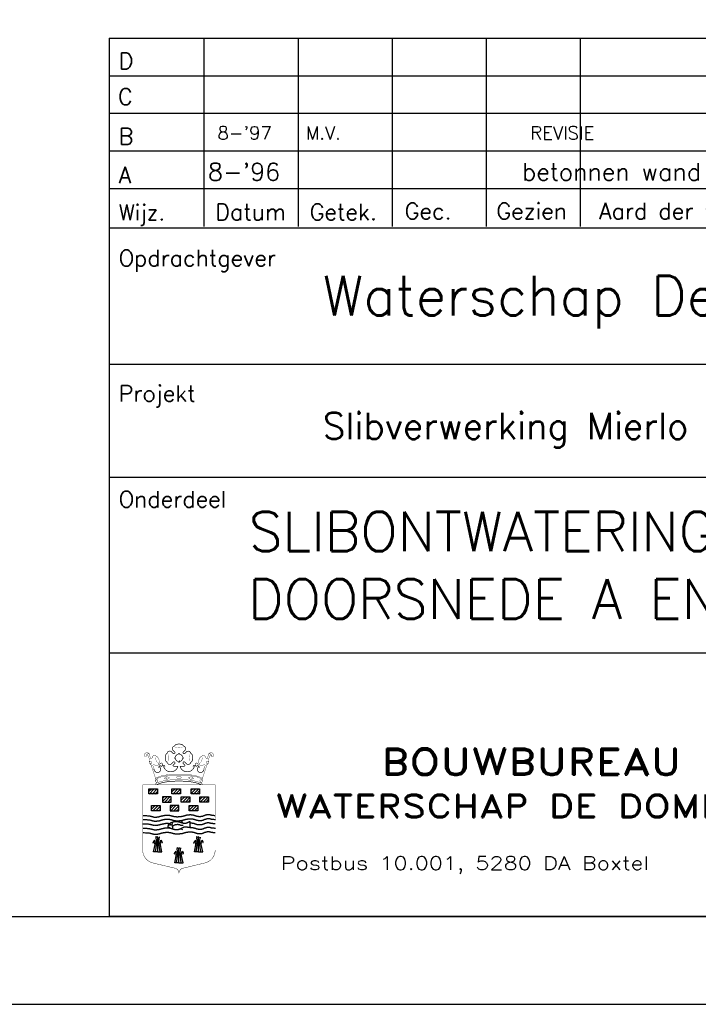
# Model space of a CAD drawing. Extents: x 0 to 118900, y 0 to 84100.
# Tile 15 of 20: x 98848 to 106579, y 0 to 11213. Entities that reach past the tile are written whole.
import ezdxf

# ---------------------------------------------------------------- set-up
doc = ezdxf.new("R2010")
doc.units = 0
doc.header["$LTSCALE"] = 60
doc.header["$MEASUREMENT"] = 0
doc.layers.get('0').update_dxf_attribs({"linetype": 'CONTINUOUS'})
for name, color, linetype in [('BETON', 8, 'CONTINUOUS'), ('KADER', 2, 'CONTINUOUS'), ('STEMPEL', 4, 'CONTINUOUS'), ('WEGEN-TEGELPADEN', 130, 'CONTINUOUS')]:
    doc.layers.add(name, color=color, linetype=linetype)
doc.styles.add('ROMAND', font='romand', dxfattribs={"width": 1.25})
doc.styles.add('ROMANS', font='romans')
doc.styles.get("Standard").update_dxf_attribs({"font": 'simplex'})

# ---------------------------------------------------------------- blocks, each defined once
blk = doc.blocks.new('*X33')
at = {"color": 0}
for p, q in [((172.22, 62.22), (174.52, 64.51)), ((172.22, 64.46), (172.28, 64.51)), ((172.77, 60.51), (176.77, 64.51)), ((175.01, 60.51), (178.72, 64.23)), ((177.26, 60.51), (178.72, 61.98)), ((186.72, 63.24), (187.99, 64.51)), ((186.72, 61), (190.24, 64.51)), ((188.48, 60.51), (192.48, 64.51)), ((190.73, 60.51), (193.22, 63.01)), ((192.97, 60.51), (193.22, 60.76)), ((164.95, 54.94), (168.45, 58.44)), ((164.95, 57.18), (166.2, 58.44)), ((166.69, 54.44), (170.69, 58.44)), ((168.94, 54.44), (171.45, 56.95)), ((171.18, 54.44), (171.45, 54.7)), ((179.27, 58.04), (179.67, 58.44)), ((179.27, 55.8), (181.92, 58.44)), ((180.16, 54.44), (184.16, 58.44)), ((182.41, 54.44), (185.77, 57.81)), ((184.65, 54.44), (185.77, 55.56)), ((193.51, 56.56), (195.39, 58.44)), ((193.63, 54.44), (197.63, 58.44)), ((195.88, 54.44), (199.88, 58.44)), ((198.12, 54.44), (200.01, 56.33)), ((156.69, 48.93), (159.54, 51.78)), ((156.69, 51.17), (157.3, 51.78)), ((157.79, 47.78), (161.79, 51.78)), ((160.03, 47.78), (163.19, 50.94)), ((162.28, 47.78), (163.19, 48.69)), ((170.83, 49.59), (173.01, 51.78)), ((171.26, 47.78), (175.26, 51.78)), ((173.5, 47.78), (177.33, 51.6)), ((175.75, 47.78), (177.33, 49.36)), ((185.31, 50.61), (186.48, 51.78)), ((185.31, 48.36), (188.73, 51.78)), ((186.97, 47.78), (190.97, 51.78)), ((189.22, 47.78), (191.81, 50.37)), ((191.46, 47.78), (191.81, 48.13))]:
    blk.add_line(p, q, dxfattribs=at)
blk = doc.blocks.new('*X34')
at = {"color": 0}
for p, q in [((154.66, 62.62), (156.56, 64.51)), ((154.8, 60.51), (158.8, 64.51)), ((157.05, 60.51), (161.05, 64.51)), ((159.29, 60.51), (161.16, 62.38))]:
    blk.add_line(p, q, dxfattribs=at)
blk = doc.blocks.new('STEMPEL')
at = {"layer": 'WEGEN-TEGELPADEN'}
for p, q in [((59260, 46487), (59266, 46489)), ((59911, 46487), (59906, 46489)), ((59327, 46281), (59327, 46281)), ((59605, 45824), (59629, 45833)), ((59607, 45750), (59627, 45742)), ((59332, 45585), (59326, 45652)), ((59332, 45585), (59326, 45652)), ((59344, 45487), (59344, 45651)), ((59344, 45487), (59344, 45651)), ((59344, 45487), (59344, 45651)), ((59344, 45487), (59344, 45651)), ((59356, 45585), (59362, 45647)), ((59356, 45585), (59362, 45647)), ((59797, 45585), (59791, 45652)), ((59797, 45585), (59791, 45652)), ((59809, 45487), (59809, 45651)), ((59809, 45487), (59809, 45651)), ((59809, 45487), (59809, 45651)), ((59809, 45487), (59809, 45651)), ((59821, 45585), (59827, 45647)), ((59821, 45585), (59827, 45647)), ((59308, 45619), (59293, 45596)), ((59308, 45619), (59293, 45596)), ((59297, 45487), (59318, 45585)), ((59297, 45487), (59318, 45585)), ((59305, 45585), (59344, 45585)), ((59305, 45585), (59344, 45585)), ((59318, 45585), (59308, 45619)), ((59318, 45585), (59308, 45619)), ((59318, 45487), (59332, 45585)), ((59318, 45487), (59332, 45585)), ((59383, 45585), (59344, 45585)), ((59383, 45585), (59344, 45585)), ((59370, 45487), (59356, 45585)), ((59370, 45487), (59356, 45585)), ((59370, 45585), (59380, 45619)), ((59370, 45585), (59380, 45619)), ((59391, 45487), (59370, 45585)), ((59391, 45487), (59370, 45585)), ((59380, 45619), (59392, 45600)), ((59380, 45619), (59392, 45600)), ((59573, 45461), (59567, 45527)), ((59573, 45461), (59567, 45527)), ((59585, 45362), (59585, 45527)), ((59585, 45362), (59585, 45527)), ((59585, 45362), (59585, 45527)), ((59585, 45362), (59585, 45527)), ((59773, 45619), (59758, 45596)), ((59773, 45619), (59758, 45596)), ((59762, 45487), (59783, 45585)), ((59762, 45487), (59783, 45585)), ((59769, 45585), (59809, 45585)), ((59769, 45585), (59809, 45585)), ((59783, 45585), (59773, 45619)), ((59783, 45585), (59773, 45619)), ((59783, 45487), (59797, 45585)), ((59783, 45487), (59797, 45585)), ((59848, 45585), (59809, 45585)), ((59848, 45585), (59809, 45585)), ((59835, 45487), (59821, 45585)), ((59835, 45487), (59821, 45585)), ((59835, 45585), (59845, 45619)), ((59835, 45585), (59845, 45619)), ((59856, 45487), (59835, 45585)), ((59856, 45487), (59835, 45585)), ((59845, 45619), (59857, 45600)), ((59845, 45619), (59857, 45600)), ((59344, 45487), (59297, 45487)), ((59344, 45487), (59297, 45487)), ((59344, 45487), (59391, 45487)), ((59344, 45487), (59391, 45487)), ((59549, 45494), (59535, 45471)), ((59549, 45494), (59535, 45471)), ((59539, 45362), (59559, 45461)), ((59539, 45362), (59559, 45461)), ((59546, 45461), (59585, 45461)), ((59546, 45461), (59585, 45461)), ((59559, 45461), (59549, 45494)), ((59559, 45461), (59549, 45494)), ((59559, 45362), (59573, 45461)), ((59559, 45362), (59573, 45461)), ((59625, 45461), (59585, 45461)), ((59625, 45461), (59585, 45461)), ((59598, 45461), (59603, 45523)), ((59598, 45461), (59603, 45523)), ((59611, 45362), (59598, 45461)), ((59611, 45362), (59598, 45461)), ((59611, 45461), (59621, 45494)), ((59611, 45461), (59621, 45494)), ((59632, 45362), (59611, 45461)), ((59632, 45362), (59611, 45461)), ((59621, 45494), (59633, 45475)), ((59621, 45494), (59633, 45475)), ((59809, 45487), (59762, 45487)), ((59809, 45487), (59762, 45487)), ((59809, 45487), (59856, 45487)), ((59809, 45487), (59856, 45487)), ((59585, 45362), (59539, 45362)), ((59585, 45362), (59539, 45362)), ((59585, 45362), (59632, 45362)), ((59585, 45362), (59632, 45362)), ((59585, 45243), (59585, 45243)), ((59585, 45243), (59585, 45243))]:
    blk.add_line(p, q, dxfattribs=at)
at = {"layer": 'WEGEN-TEGELPADEN', "color": 5}
blk.add_line((59334, 46272), (59334, 46272), dxfattribs=at)
at = {"layer": 'WEGEN-TEGELPADEN'}
for points in [[(73111, 47751), (58795, 47751)], [(59592, 46518), (59588, 46518)], [(59173, 45901), (59190, 45901), (59205, 45900), (59217, 45900), (59227, 45899), (59235, 45899), (59242, 45898), (59248, 45897), (59253, 45896), (59258, 45895), (59262, 45894), (59267, 45893), (59271, 45892), (59274, 45891), (59278, 45890), (59281, 45889), (59285, 45888), (59288, 45887), (59291, 45886), (59294, 45885), (59297, 45885), (59300, 45884), (59303, 45884), (59306, 45883), (59309, 45883), (59312, 45883), (59315, 45883), (59319, 45883), (59322, 45883), (59325, 45884), (59329, 45884), (59332, 45884), (59335, 45885), (59338, 45885), (59341, 45885), (59344, 45885), (59347, 45886), (59350, 45886), (59353, 45886), (59355, 45887), (59358, 45887), (59360, 45888), (59363, 45889), (59365, 45889), (59367, 45890), (59369, 45891), (59371, 45892), (59373, 45892), (59375, 45893), (59377, 45894), (59379, 45894), (59382, 45895), (59384, 45895), (59386, 45896), (59389, 45897), (59392, 45897), (59395, 45898), (59398, 45899), (59401, 45899), (59405, 45900), (59409, 45901), (59412, 45902), (59416, 45902), (59420, 45903), (59424, 45904), (59427, 45904), (59431, 45904), (59434, 45905), (59438, 45905), (59441, 45905), (59444, 45905), (59447, 45905), (59451, 45905), (59454, 45905), (59457, 45905), (59460, 45905), (59463, 45905), (59466, 45905), (59469, 45905), (59472, 45904), (59475, 45904), (59478, 45904), (59481, 45903), (59483, 45903), (59486, 45902), (59489, 45901), (59491, 45901), (59494, 45900), (59497, 45899), (59500, 45899), (59503, 45898), (59506, 45897), (59509, 45896), (59512, 45895), (59515, 45894), (59518, 45894), (59521, 45893), (59523, 45892), (59526, 45892), (59529, 45891), (59532, 45891), (59534, 45890), (59537, 45890), (59540, 45889), (59542, 45889), (59545, 45889), (59548, 45888), (59550, 45888), (59553, 45888), (59556, 45887), (59559, 45887), (59562, 45887), (59565, 45887), (59568, 45887), (59572, 45887), (59575, 45887), (59578, 45888), (59582, 45888), (59586, 45888), (59589, 45889), (59593, 45889), (59597, 45889), (59601, 45890), (59605, 45890), (59609, 45891), (59613, 45891), (59617, 45892), (59621, 45893), (59625, 45893), (59629, 45894), (59633, 45895), (59637, 45896), (59640, 45897), (59644, 45898), (59647, 45899), (59650, 45900), (59653, 45901), (59656, 45902), (59659, 45903), (59662, 45904), (59665, 45904), (59667, 45905), (59670, 45906), (59673, 45906), (59675, 45907), (59678, 45907), (59680, 45907), (59683, 45908), (59686, 45908), (59688, 45909), (59691, 45909), (59694, 45909), (59697, 45909), (59700, 45910), (59703, 45910), (59706, 45910), (59709, 45911), (59712, 45911), (59715, 45911), (59718, 45911), (59722, 45911), (59725, 45910), (59728, 45910), (59731, 45910), (59734, 45909), (59737, 45909), (59740, 45908), (59743, 45908), (59746, 45907), (59748, 45907), (59751, 45906), (59753, 45906), (59755, 45905), (59758, 45905), (59760, 45904), (59762, 45903), (59764, 45903), (59766, 45902), (59768, 45901), (59770, 45900), (59772, 45900), (59774, 45899), (59776, 45898), (59778, 45897), (59780, 45897), (59782, 45896), (59784, 45895), (59786, 45895), (59789, 45894), (59791, 45894), (59794, 45893), (59796, 45893), (59799, 45893), (59801, 45892), (59804, 45892), (59806, 45892), (59809, 45891), (59811, 45891), (59814, 45891), (59816, 45891), (59818, 45891), (59821, 45890), (59823, 45890), (59825, 45891), (59827, 45891), (59829, 45891), (59832, 45891), (59834, 45891), (59836, 45891), (59838, 45892), (59841, 45892), (59843, 45892), (59846, 45893), (59849, 45893), (59851, 45893), (59853, 45894), (59856, 45895), (59858, 45895), (59860, 45896), (59862, 45897), (59864, 45898), (59866, 45899), (59869, 45900), (59871, 45901), (59873, 45902), (59876, 45903), (59878, 45904), (59881, 45905), (59883, 45906), (59886, 45907), (59889, 45907), (59891, 45908), (59894, 45909), (59897, 45910), (59899, 45910), (59902, 45911), (59904, 45912), (59906, 45912), (59909, 45913), (59911, 45913), (59914, 45913), (59916, 45913), (59919, 45914), (59921, 45914), (59924, 45913), (59927, 45913), (59929, 45913), (59932, 45913), (59934, 45912), (59936, 45912), (59938, 45911), (59940, 45911), (59943, 45910), (59945, 45909), (59947, 45909), (59950, 45908), (59952, 45907), (59955, 45907), (59958, 45906), (59962, 45906), (59967, 45905), (59973, 45904), (59980, 45904), (59988, 45903), (59998, 45902)], [(59175, 45855), (59192, 45855), (59207, 45854), (59219, 45854), (59229, 45853), (59237, 45853), (59244, 45852), (59250, 45851), (59255, 45850), (59260, 45849), (59264, 45848), (59268, 45847), (59272, 45846), (59276, 45845), (59280, 45844), (59283, 45843), (59286, 45842), (59290, 45841), (59293, 45840), (59296, 45839), (59299, 45839), (59302, 45838), (59305, 45838), (59308, 45837), (59311, 45837), (59314, 45837), (59317, 45837), (59320, 45837), (59324, 45837), (59327, 45838), (59330, 45838), (59334, 45838), (59337, 45839), (59340, 45839), (59343, 45839), (59346, 45839), (59349, 45840), (59352, 45840), (59355, 45840), (59357, 45841), (59360, 45841), (59362, 45842), (59364, 45842), (59367, 45843), (59369, 45844), (59371, 45845), (59373, 45845), (59375, 45846), (59377, 45847), (59379, 45848), (59381, 45848), (59383, 45849), (59386, 45849), (59388, 45850), (59391, 45851), (59393, 45851), (59396, 45852), (59400, 45853), (59403, 45853), (59407, 45854), (59410, 45855), (59414, 45856), (59418, 45856), (59422, 45857), (59426, 45858), (59429, 45858), (59433, 45858), (59436, 45859), (59439, 45859), (59443, 45859), (59446, 45859), (59449, 45859), (59452, 45859), (59456, 45859), (59459, 45859), (59462, 45859), (59465, 45859), (59468, 45859), (59471, 45859), (59474, 45858), (59477, 45858), (59480, 45858), (59482, 45857), (59485, 45857), (59488, 45856), (59490, 45855), (59493, 45855), (59496, 45854), (59499, 45853), (59501, 45852), (59504, 45852), (59507, 45851), (59510, 45850), (59513, 45849), (59516, 45848), (59519, 45848), (59522, 45847), (59525, 45846), (59528, 45846), (59531, 45845), (59533, 45845), (59536, 45844), (59539, 45844), (59541, 45843), (59544, 45843), (59547, 45842), (59550, 45842), (59552, 45842), (59555, 45842), (59558, 45841), (59561, 45841), (59564, 45841), (59567, 45841), (59570, 45841), (59573, 45841), (59577, 45841), (59580, 45842), (59584, 45842), (59587, 45842), (59591, 45842), (59595, 45843), (59599, 45843), (59603, 45844), (59607, 45844), (59611, 45845), (59615, 45845), (59619, 45846), (59623, 45847), (59627, 45847), (59631, 45848), (59635, 45849), (59638, 45850), (59642, 45851), (59645, 45852), (59649, 45853), (59652, 45854), (59655, 45855), (59658, 45856), (59661, 45857), (59664, 45858), (59666, 45858), (59669, 45859), (59672, 45860), (59674, 45860), (59677, 45861), (59680, 45861), (59682, 45861), (59685, 45862), (59687, 45862), (59690, 45862), (59693, 45863), (59696, 45863), (59699, 45863), (59701, 45864), (59704, 45864), (59708, 45864), (59711, 45864), (59714, 45865), (59717, 45865), (59720, 45865), (59723, 45865), (59727, 45864), (59730, 45864), (59733, 45864), (59736, 45863), (59739, 45863), (59742, 45862), (59745, 45862), (59748, 45861), (59750, 45861), (59753, 45860), (59755, 45860), (59757, 45859), (59759, 45859), (59762, 45858), (59764, 45857), (59766, 45857), (59768, 45856), (59770, 45855), (59771, 45854), (59773, 45854), (59775, 45853), (59777, 45852), (59779, 45851), (59782, 45851), (59784, 45850), (59786, 45849), (59788, 45849), (59791, 45848), (59793, 45848), (59795, 45847), (59798, 45847), (59800, 45847), (59803, 45846), (59805, 45846), (59808, 45845), (59811, 45845), (59813, 45845), (59815, 45845), (59818, 45845), (59820, 45844), (59822, 45844), (59825, 45844), (59827, 45844), (59829, 45845), (59831, 45845), (59833, 45845), (59836, 45845), (59838, 45845), (59840, 45846), (59843, 45846), (59845, 45846), (59848, 45846), (59850, 45847), (59853, 45847), (59855, 45848), (59858, 45849), (59860, 45849), (59862, 45850), (59864, 45851), (59866, 45852), (59868, 45853), (59870, 45854), (59873, 45855), (59875, 45856), (59877, 45857), (59880, 45858), (59882, 45859), (59885, 45860), (59888, 45861), (59891, 45861), (59893, 45862), (59896, 45863), (59898, 45864), (59901, 45864), (59903, 45865), (59906, 45866), (59908, 45866), (59911, 45867), (59913, 45867), (59916, 45867), (59918, 45867), (59921, 45868), (59923, 45868), (59926, 45867), (59928, 45867), (59931, 45867), (59933, 45867), (59936, 45866), (59938, 45866), (59940, 45865), (59942, 45865), (59944, 45864), (59947, 45863), (59949, 45863), (59951, 45862), (59954, 45861), (59957, 45861), (59960, 45860), (59964, 45860), (59969, 45859), (59975, 45858), (59981, 45858), (59990, 45857), (60000, 45856)], [(59172, 45807), (59189, 45807), (59204, 45807), (59216, 45807), (59226, 45806), (59235, 45805), (59241, 45804), (59247, 45803), (59252, 45802), (59257, 45801), (59262, 45800), (59266, 45799), (59270, 45798), (59274, 45797), (59277, 45796), (59280, 45795), (59284, 45794), (59287, 45794), (59290, 45793), (59293, 45792), (59296, 45791), (59299, 45791), (59302, 45790), (59305, 45790), (59308, 45790), (59311, 45789), (59314, 45790), (59318, 45790), (59321, 45790), (59324, 45790), (59328, 45791), (59331, 45791), (59334, 45791), (59337, 45791), (59340, 45792), (59343, 45792), (59346, 45792), (59349, 45793), (59352, 45793), (59354, 45793), (59357, 45794), (59359, 45794), (59362, 45795), (59364, 45796), (59366, 45797), (59368, 45797), (59370, 45798), (59372, 45799), (59374, 45800), (59376, 45800), (59378, 45801), (59381, 45801), (59383, 45802), (59385, 45803), (59388, 45803), (59391, 45804), (59394, 45804), (59397, 45805), (59401, 45806), (59404, 45807), (59408, 45807), (59412, 45808), (59415, 45809), (59419, 45810), (59423, 45810), (59427, 45811), (59430, 45811), (59433, 45811), (59437, 45812), (59440, 45812), (59443, 45812), (59447, 45812), (59450, 45812), (59453, 45812), (59456, 45812), (59459, 45812), (59462, 45812), (59466, 45811), (59469, 45811), (59471, 45811), (59474, 45811), (59477, 45810), (59479, 45810)], [(59175, 45756), (59193, 45756), (59207, 45756), (59219, 45755), (59229, 45754), (59238, 45754), (59244, 45753), (59250, 45752), (59255, 45751), (59260, 45750), (59265, 45749), (59269, 45748), (59273, 45747), (59277, 45746), (59280, 45745), (59284, 45744), (59287, 45743), (59290, 45742), (59293, 45741), (59296, 45740), (59299, 45740), (59302, 45739), (59305, 45739), (59308, 45738), (59311, 45738), (59314, 45738), (59317, 45738), (59321, 45738), (59324, 45738), (59327, 45739), (59331, 45739), (59334, 45739), (59337, 45740), (59340, 45740), (59344, 45740), (59347, 45740), (59349, 45741), (59352, 45741), (59355, 45741), (59358, 45742), (59360, 45742), (59362, 45743), (59365, 45744), (59367, 45744), (59369, 45745), (59371, 45746), (59373, 45747), (59375, 45747), (59377, 45748), (59379, 45749), (59382, 45749), (59384, 45750), (59386, 45750), (59388, 45751), (59391, 45752), (59394, 45752), (59397, 45753), (59400, 45754), (59404, 45754), (59407, 45755), (59411, 45756), (59415, 45757), (59418, 45757), (59422, 45758), (59426, 45759), (59430, 45759), (59433, 45759), (59437, 45760), (59440, 45760), (59443, 45760), (59446, 45760), (59450, 45760), (59453, 45760), (59456, 45760), (59459, 45760), (59462, 45760), (59466, 45760), (59469, 45760), (59472, 45760), (59475, 45759), (59477, 45759), (59480, 45759), (59483, 45758), (59484, 45758)], [(59512, 45812), (59510, 45809), (59509, 45806), (59507, 45804), (59506, 45802), (59506, 45801), (59505, 45799), (59505, 45798), (59505, 45797), (59505, 45796), (59505, 45795), (59505, 45794), (59505, 45793), (59506, 45792), (59506, 45791), (59506, 45790), (59506, 45789), (59506, 45788), (59507, 45787), (59507, 45786), (59507, 45785), (59508, 45784), (59508, 45783), (59508, 45782), (59509, 45781), (59509, 45780), (59509, 45779), (59510, 45778), (59510, 45777), (59510, 45776), (59511, 45775), (59511, 45775), (59511, 45774), (59512, 45774), (59512, 45773), (59512, 45773), (59512, 45772), (59512, 45772), (59513, 45771), (59513, 45770), (59513, 45769), (59513, 45768), (59513, 45767), (59513, 45765), (59513, 45764), (59513, 45762), (59513, 45760), (59513, 45759), (59513, 45757)], [(59518, 45787), (59524, 45789), (59530, 45792), (59534, 45794), (59538, 45795), (59542, 45796), (59544, 45797), (59547, 45798), (59549, 45798), (59551, 45798), (59553, 45799), (59555, 45799), (59557, 45800), (59558, 45800), (59560, 45800), (59562, 45800), (59564, 45800), (59565, 45801), (59567, 45801), (59569, 45801), (59571, 45801), (59573, 45801), (59575, 45801), (59576, 45800), (59578, 45800), (59580, 45800), (59581, 45800), (59582, 45800), (59584, 45800), (59585, 45800), (59586, 45799), (59588, 45799), (59589, 45799), (59591, 45798), (59592, 45797), (59594, 45797), (59595, 45796), (59597, 45795), (59598, 45795), (59599, 45794), (59601, 45793), (59602, 45793), (59603, 45792), (59605, 45792), (59606, 45792), (59607, 45791), (59608, 45791), (59610, 45791), (59611, 45791), (59613, 45790), (59615, 45790), (59617, 45790), (59619, 45790), (59622, 45790), (59625, 45790), (59628, 45791), (59632, 45791)], [(59709, 45817), (59711, 45817), (59714, 45817), (59718, 45817), (59721, 45817), (59724, 45817), (59727, 45817), (59730, 45816), (59733, 45816), (59736, 45815), (59739, 45815), (59742, 45814), (59745, 45814), (59748, 45813), (59750, 45813), (59752, 45812), (59755, 45812), (59757, 45811), (59759, 45811), (59761, 45810), (59763, 45809), (59765, 45809), (59767, 45808), (59769, 45807), (59771, 45806), (59773, 45805), (59775, 45805), (59777, 45804), (59779, 45803), (59781, 45803), (59783, 45802), (59786, 45801), (59788, 45801), (59790, 45800), (59793, 45800), (59795, 45800), (59798, 45799), (59800, 45799), (59803, 45798), (59805, 45798), (59808, 45798), (59810, 45798), (59813, 45797), (59815, 45797), (59818, 45797), (59820, 45797), (59822, 45797), (59824, 45797), (59826, 45797), (59828, 45797), (59831, 45798), (59833, 45798), (59835, 45798), (59838, 45798), (59840, 45798), (59843, 45799), (59845, 45799), (59848, 45799), (59850, 45800), (59853, 45801), (59855, 45801), (59857, 45802), (59859, 45803), (59861, 45804), (59864, 45805), (59866, 45805), (59868, 45806), (59870, 45807), (59872, 45808), (59875, 45809), (59877, 45810), (59880, 45811), (59883, 45812), (59885, 45813), (59888, 45814), (59891, 45815), (59893, 45816), (59896, 45816), (59898, 45817), (59901, 45818), (59903, 45818), (59906, 45819), (59908, 45819), (59910, 45820), (59913, 45820), (59915, 45820), (59918, 45820), (59921, 45820), (59923, 45820), (59926, 45820), (59928, 45820), (59931, 45819), (59933, 45819), (59935, 45818), (59937, 45818), (59940, 45817), (59942, 45817), (59944, 45816), (59946, 45815), (59949, 45815), (59951, 45814), (59954, 45813), (59958, 45813), (59962, 45812), (59966, 45812), (59972, 45811), (59979, 45810), (59987, 45810), (59997, 45809)], [(59711, 45766), (59714, 45766), (59717, 45766), (59721, 45766), (59724, 45766), (59727, 45765), (59730, 45765), (59733, 45765), (59736, 45764), (59739, 45764), (59742, 45763), (59745, 45763), (59748, 45762), (59751, 45762), (59753, 45761), (59755, 45761), (59758, 45760), (59760, 45760), (59762, 45759), (59764, 45758), (59766, 45758), (59768, 45757), (59770, 45756), (59772, 45756), (59774, 45755), (59776, 45754), (59778, 45753), (59780, 45752), (59782, 45752), (59784, 45751), (59786, 45750), (59789, 45750), (59791, 45749), (59793, 45749), (59796, 45748), (59798, 45748), (59801, 45748), (59803, 45747), (59806, 45747), (59808, 45747), (59811, 45746), (59813, 45746), (59816, 45746), (59818, 45746), (59821, 45746), (59823, 45746), (59825, 45746), (59827, 45746), (59829, 45746), (59832, 45746), (59834, 45746), (59836, 45746), (59838, 45746), (59841, 45747), (59843, 45747), (59846, 45747), (59848, 45748), (59851, 45748), (59853, 45748), (59856, 45749), (59858, 45750), (59860, 45750), (59862, 45751), (59865, 45752), (59867, 45753), (59869, 45754), (59871, 45755), (59873, 45756), (59875, 45757), (59878, 45758), (59880, 45759), (59883, 45760), (59886, 45761), (59888, 45762), (59891, 45762), (59894, 45763), (59896, 45764), (59899, 45765), (59901, 45766), (59904, 45766), (59906, 45767), (59909, 45767), (59911, 45768), (59914, 45768), (59916, 45768), (59919, 45769), (59921, 45769), (59924, 45769), (59926, 45769), (59929, 45768), (59931, 45768), (59934, 45768), (59936, 45767), (59938, 45767), (59941, 45766), (59943, 45766), (59945, 45765), (59947, 45764), (59949, 45764), (59952, 45763), (59954, 45762), (59957, 45762), (59961, 45761), (59965, 45761), (59969, 45760), (59975, 45759), (59982, 45759), (59990, 45758), (60000, 45757)], [(59173, 45706), (59190, 45706), (59205, 45705), (59217, 45705), (59227, 45704), (59235, 45704), (59242, 45703), (59248, 45702), (59253, 45701), (59258, 45700), (59262, 45699), (59267, 45698), (59271, 45697), (59274, 45696), (59278, 45695), (59281, 45694), (59285, 45693), (59288, 45692), (59291, 45691), (59294, 45690), (59297, 45690), (59300, 45689), (59303, 45689), (59306, 45688), (59309, 45688), (59312, 45688), (59315, 45688), (59319, 45688), (59322, 45688), (59325, 45689), (59329, 45689), (59332, 45689), (59335, 45690), (59338, 45690), (59341, 45690), (59344, 45690), (59347, 45691), (59350, 45691), (59353, 45691), (59355, 45692), (59358, 45692), (59360, 45693), (59363, 45693), (59365, 45694), (59367, 45695), (59369, 45696), (59371, 45696), (59373, 45697), (59375, 45698), (59377, 45699), (59379, 45699), (59382, 45700), (59384, 45700), (59386, 45701), (59389, 45702), (59392, 45702), (59395, 45703), (59398, 45704), (59401, 45704), (59405, 45705), (59409, 45706), (59412, 45707), (59416, 45707), (59420, 45708), (59424, 45709), (59427, 45709), (59431, 45709), (59434, 45710), (59438, 45710), (59441, 45710), (59444, 45710), (59447, 45710), (59451, 45710), (59454, 45710), (59457, 45710), (59460, 45710), (59463, 45710), (59466, 45710), (59469, 45710), (59472, 45709), (59475, 45709), (59478, 45709), (59481, 45708), (59483, 45708), (59486, 45707), (59489, 45706), (59491, 45706), (59494, 45705), (59497, 45704), (59500, 45703), (59503, 45703), (59506, 45702), (59509, 45701), (59512, 45700), (59515, 45699), (59518, 45699), (59521, 45698), (59523, 45697), (59526, 45697), (59529, 45696), (59532, 45696), (59534, 45695), (59537, 45695), (59540, 45694), (59542, 45694), (59545, 45694), (59548, 45693), (59550, 45693), (59553, 45693), (59556, 45692), (59559, 45692), (59562, 45692), (59565, 45692), (59568, 45692), (59572, 45692), (59575, 45692), (59578, 45693), (59582, 45693), (59586, 45693), (59589, 45694), (59593, 45694), (59597, 45694), (59601, 45695), (59605, 45695), (59609, 45696), (59613, 45696), (59617, 45697), (59621, 45698), (59625, 45698), (59629, 45699), (59633, 45700), (59637, 45701), (59640, 45702), (59644, 45703), (59647, 45704), (59650, 45705), (59653, 45706), (59656, 45707), (59659, 45708), (59662, 45709), (59665, 45709), (59667, 45710), (59670, 45711), (59673, 45711), (59675, 45712), (59678, 45712), (59680, 45712), (59683, 45713), (59686, 45713), (59688, 45713), (59691, 45714), (59694, 45714), (59697, 45714), (59700, 45715), (59703, 45715), (59706, 45715), (59709, 45715), (59712, 45716), (59715, 45716), (59718, 45716), (59722, 45716), (59725, 45715), (59728, 45715), (59731, 45715), (59734, 45714), (59737, 45714), (59740, 45713), (59743, 45713), (59746, 45712), (59748, 45712), (59751, 45711), (59753, 45711), (59755, 45710), (59758, 45710), (59760, 45709), (59762, 45708), (59764, 45708), (59766, 45707), (59768, 45706), (59770, 45705), (59772, 45705), (59774, 45704), (59776, 45703), (59778, 45702), (59780, 45702), (59782, 45701), (59784, 45700), (59786, 45700), (59789, 45699), (59791, 45699), (59794, 45698), (59796, 45698), (59799, 45698), (59801, 45697), (59804, 45697), (59806, 45697), (59809, 45696), (59811, 45696), (59814, 45696), (59816, 45696), (59818, 45696), (59821, 45695), (59823, 45695), (59825, 45696), (59827, 45696), (59829, 45696), (59832, 45696), (59834, 45696), (59836, 45696), (59838, 45697), (59841, 45697), (59843, 45697), (59846, 45697), (59849, 45698), (59851, 45698), (59853, 45699), (59856, 45700), (59858, 45700), (59860, 45701), (59862, 45702), (59864, 45703), (59866, 45704), (59869, 45705), (59871, 45706), (59873, 45707), (59876, 45708), (59878, 45709), (59881, 45710), (59883, 45711), (59886, 45712), (59889, 45712), (59891, 45713), (59894, 45714), (59897, 45715), (59899, 45715), (59902, 45716), (59904, 45717), (59906, 45717), (59909, 45718), (59911, 45718), (59914, 45718), (59916, 45718), (59919, 45719), (59921, 45719), (59924, 45718), (59927, 45718), (59929, 45718), (59932, 45718), (59934, 45717), (59936, 45717), (59938, 45716), (59940, 45716), (59943, 45715), (59945, 45714), (59947, 45714), (59950, 45713), (59952, 45712), (59955, 45712), (59958, 45711), (59962, 45711), (59967, 45710), (59973, 45709), (59980, 45709), (59988, 45708), (59998, 45707)]]:
    blk.add_lwpolyline(points, dxfattribs=at)
for points, const_width in [([(59538, 46693, 0.583164), (59515, 46645), (59537, 46624, -1), (59520, 46607), (59506, 46621, 0.700097), (59450, 46606)], 7.5), ([(59633, 46690, 0.066166), (59634, 46693, 0.218179), (59630, 46703, 0.092392), (59618, 46710, 0.049078), (59604, 46713, 0.036734), (59586, 46714, 0.036734), (59568, 46713, 0.049078), (59554, 46710, 0.092392), (59542, 46703, 0.218179), (59538, 46693, 0.066166), (59538, 46690, 0.092392)], 7.5), ([(59546, 46681, 0.055897), (59554, 46677, 0.049078), (59568, 46674, 0.036734), (59586, 46672, 0.036734), (59604, 46674, 0.049078), (59618, 46677, 0.055897), (59625, 46681, 0.074718)], 3), ([(59721, 46606, 0.700097), (59666, 46621), (59652, 46607, -1), (59635, 46624), (59656, 46645, 0.583164), (59634, 46693, 0.583164)], 7.5), ([(59215, 46583), (59217, 46579), (59217, 46588, -0.889413), (59252, 46589, 1.089481), (59192, 46579, 1.081763), (59214, 46589)], 3.75), ([(59256, 46519), (59249, 46518), (59253, 46524, 0.123137), (59222, 46598, 0.123137)], 3.75), ([(59252, 46589), (59259, 46558, 0.794123), (59277, 46554), (59287, 46575, -0.583164), (59330, 46570)], 3.75), ([(59322, 46559, 0.040188), (59321, 46554, 0.049078), (59322, 46543, 0.036734), (59326, 46529, 0.036734), (59332, 46515, 0.049078), (59338, 46506, 0.041669), (59341, 46502, 0.218179)], 3), ([(59351, 46497, 0.092308), (59354, 46498, 0.218179), (59360, 46503, 0.092392), (59362, 46514, 0.049078), (59362, 46525, 0.036734), (59358, 46539, 0.036734), (59352, 46553, 0.049078), (59346, 46562, 0.092392), (59338, 46570, 0.218179), (59330, 46570, 0.081684), (59327, 46569, 0.092392)], 3.75), ([(59452, 46606, 0.03654), (59450, 46606, 0.218179), (59441, 46602, 0.092392), (59434, 46590, 0.049078), (59431, 46576, 0.036734), (59429, 46558, 0.036734), (59431, 46540, 0.049078), (59434, 46526, 0.092392), (59441, 46514, 0.218179), (59450, 46510, 0.03654), (59452, 46510, 0.092392)], 7.5), ([(59465, 46523, 0.023833), (59467, 46526, 0.049078), (59470, 46540, 0.036734), (59471, 46558, 0.036734), (59470, 46576, 0.049078), (59467, 46590, 0.023833), (59465, 46593, 0.218179)], 3), ([(59580, 46612), (59580, 46600, 0.333333), (59544, 46564), (59532, 46564)], 7.5), ([(59532, 46552), (59544, 46552, 0.333333), (59580, 46516), (59580, 46504)], 7.5), ([(59640, 46564), (59628, 46564, 0.333333), (59592, 46600), (59592, 46612)], 7.5), ([(59592, 46504), (59592, 46516, 0.333333), (59628, 46552), (59640, 46552)], 7.5), ([(59706, 46523, -0.023833), (59705, 46526, -0.049078), (59702, 46540, -0.036734), (59700, 46558, -0.036734), (59702, 46576, -0.049078), (59705, 46590, -0.023833), (59706, 46593, -0.218179)], 3), ([(59719, 46606, -0.03654), (59721, 46606, -0.218179), (59730, 46602, -0.092392), (59737, 46590, -0.049078), (59741, 46576, -0.036734), (59742, 46558, -0.036734), (59741, 46540, -0.049078), (59737, 46526, -0.092392), (59730, 46514, -0.218179), (59721, 46510, -0.03654), (59719, 46510, -0.092392)], 7.5), ([(59821, 46497, -0.092308), (59817, 46498, -0.218179), (59811, 46503, -0.092392), (59809, 46514, -0.049078), (59810, 46525, -0.036734), (59814, 46539, -0.036734), (59819, 46553, -0.049078), (59826, 46562, -0.092392), (59834, 46570, -0.218179), (59842, 46570, -0.081684), (59845, 46569, -0.092392)], 3.75), ([(59850, 46559, -0.040188), (59850, 46554, -0.049078), (59849, 46543, -0.036734), (59846, 46529, -0.036734), (59840, 46515, -0.049078), (59834, 46506, -0.041669), (59830, 46502, -0.218179)], 3), ([(59920, 46589), (59913, 46558, -0.794123), (59895, 46554), (59884, 46575, 0.583164), (59842, 46570)], 3.75), ([(59915, 46519), (59923, 46518), (59919, 46524, -0.123137), (59950, 46598, -0.123137)], 3.75), ([(59957, 46583), (59955, 46579), (59954, 46588, 0.889413), (59920, 46589, -1.089481), (59979, 46579, -1.081763), (59958, 46589)], 3.75), ([(59257, 46519, 1.007702), (59265, 46491, 1.007702)], 3.75), ([(59265, 46491, 0.844225), (59256, 46519, 0.844225)], 3.75), ([(59300, 46420, 1.050269), (59306, 46428, -0.128822), (59289, 46468, -0.650677), (59302, 46479), (59324, 46468, 0.583164), (59354, 46498, 0.583164)], 3.75), ([(59305, 46419, 1.264229), (59369, 46449, 0.818275), (59355, 46446, -0.837114), (59389, 46457, -0.837114), (59426, 46459, 1.020727), (59412, 46454, 1.020727)], 7.5), ([(59391, 46466, 5.446605), (59379, 46465, 5.446605)], 6), ([(59450, 46510, 0.700097), (59506, 46495), (59520, 46509, -1), (59537, 46492), (59520, 46475, 0.446629), (59520, 46466, 0.307347), (59574, 46462, -0.742073), (59412, 46455)], 7.5), ([(59760, 46455, -0.742073), (59598, 46462, 0.307347), (59651, 46466, 0.446629), (59652, 46475), (59635, 46492, -1), (59652, 46509), (59666, 46495, 0.700097), (59721, 46510, 0.700097)], 7.5), ([(59867, 46419, -1.264229), (59803, 46449, -0.818275), (59817, 46446, 0.837114), (59782, 46457, 0.837114), (59746, 46459, -1.020727), (59760, 46454, -1.020727)], 7.5), ([(59780, 46466, -5.446605), (59792, 46465, -5.446605)], 6), ([(59872, 46420, -1.050269), (59865, 46428, 0.128822), (59883, 46468, 0.650677), (59869, 46479), (59848, 46468, -0.583164), (59817, 46498, -0.583164)], 3.75), ([(59907, 46491, -0.844225), (59915, 46519, -0.844225)], 3.75), ([(59915, 46519, -1.007702), (59907, 46491, -1.007702)], 3.75), ([(59851, 46299, 0.16882), (59855, 46311, 0.27405), (59845, 46328, 0.069583), (59776, 46354, 0.032344), (59696, 46367, 0.023416), (59585, 46372, 0.023416), (59474, 46367, 0.032344), (59394, 46354, 0.069583), (59325, 46328, 0.27405), (59315, 46311, 0.16882), (59319, 46299, 0.011513)], 3.75), ([(59855, 46251, 0.247599), (59845, 46266, 0.069583), (59776, 46292, 0.032344), (59696, 46305, 0.023416), (59585, 46310, 0.023416), (59474, 46305, 0.032344), (59394, 46292, 0.069583), (59325, 46266, 0.247599), (59315, 46251, 0.27405)], 3.75), ([(59842, 46306, 0.162829), (59844, 46311, 0.27405), (59840, 46319, 0.069583), (59773, 46344, 0.032344), (59695, 46356, 0.023416), (59585, 46361, 0.023416), (59475, 46356, 0.032344), (59397, 46344, 0.069583), (59330, 46319, 0.27405), (59326, 46311, 0.162829), (59328, 46306, 0.002089)], 3.75), ([(59999, 46251), (59173, 46251), (59173, 45507, 0.347824), (59288, 45361), (59539, 45301, -0.347824), (59585, 45243, -0.347824), (59632, 45301), (59882, 45361, 0.347824), (59998, 45507), (59998, 46251), (59998, 45507)], 4.5), ([(59327, 46281, 0.414214), (59332, 46276), (59332, 46276, -0.414214), (59337, 46272)], 3.75), ([(59838, 46251, 0.067811), (59773, 46275, 0.032344), (59695, 46288, 0.023416), (59585, 46293, 0.023416), (59475, 46288, 0.032344), (59397, 46275, 0.067811), (59332, 46251, 0.215527)], 7.5), ([(59833, 46272), (59833, 46272, -0.414214), (59838, 46276), (59838, 46276, 0.414214), (59843, 46281), (59843, 46281)], 3.75)]:
    blk.add_lwpolyline(points, format="xyb", dxfattribs=dict(at, const_width=const_width))
for points, const_width in [([(59548, 46562), (59543, 46562)], 3.75), ([(59548, 46554), (59543, 46554)], 3.75), ([(59584, 46598), (59580, 46598)], 3.75), ([(59592, 46598), (59588, 46598)], 3.75), ([(59628, 46562), (59624, 46562)], 3.75), ([(59628, 46554), (59624, 46554)], 3.75), ([(59320, 46323), (59265, 46484), (59258, 46487), (59265, 46491)], 3.75), ([(59291, 46428), (59300, 46420)], 3.75), ([(59584, 46518), (59580, 46518)], 3.75), ([(59852, 46323), (59907, 46484), (59913, 46487), (59907, 46491)], 3.75), ([(59880, 46428), (59872, 46420)], 3.75), ([(59418, 46324), (59477, 46330)], 0.75), ([(59446, 46344), (59449, 46310)], 0.75), ([(59693, 46330), (59752, 46324)], 0.75), ([(59724, 46344), (59721, 46310)], 0.75)]:
    blk.add_lwpolyline(points, dxfattribs=dict(at, const_width=const_width))
at = {"layer": 'WEGEN-TEGELPADEN', "const_width": 3.75}
for points in [[(59344, 46302, 0.133521), (59340, 46306, 0.106777), (59335, 46307, 0.082706), (59330, 46306, 0.07119), (59325, 46304, 0.07119), (59321, 46301, 0.082706), (59318, 46296, 0.106777), (59317, 46291, 0.133521), (59319, 46286, 0.133521), (59322, 46283, 0.106777), (59328, 46281, 0.082706), (59333, 46282, 0.07119), (59338, 46284, 0.07119), (59342, 46288, 0.082706), (59345, 46292, 0.106777), (59345, 46297, 0.133521)], [(59610, 46335, 0.161677), (59609, 46340, 0.106139), (59603, 46345, 0.070292), (59595, 46348, 0.05655), (59585, 46349, 0.05655), (59575, 46348, 0.070292), (59567, 46345, 0.106139), (59561, 46340, 0.161677), (59560, 46335, 0.161677), (59561, 46330, 0.106139), (59567, 46325, 0.070292), (59575, 46322, 0.05655), (59585, 46321, 0.05655), (59595, 46322, 0.070292), (59603, 46325, 0.106139), (59609, 46330, 0.161677)], [(59826, 46302, -0.133521), (59830, 46306, -0.106777), (59835, 46307, -0.082706), (59840, 46306, -0.07119), (59845, 46304, -0.07119), (59849, 46301, -0.082706), (59852, 46296, -0.106777), (59853, 46291, -0.133521), (59851, 46286, -0.133521), (59848, 46283, -0.106777), (59842, 46281, -0.082706), (59837, 46282, -0.07119), (59832, 46284, -0.07119), (59828, 46288, -0.082706), (59825, 46292, -0.106777), (59825, 46297, -0.133521)]]:
    blk.add_lwpolyline(points, format="xyb", close=True, dxfattribs=at)
for points in [[(59449, 46310), (59418, 46324), (59446, 46344), (59477, 46330)], [(59721, 46310), (59693, 46330), (59724, 46344), (59752, 46324)]]:
    blk.add_lwpolyline(points, close=True, dxfattribs=at)
at = {"layer": 'WEGEN-TEGELPADEN'}
for points in [[(59340, 46206), (59340, 46146), (59243, 46146), (59243, 46206)], [(59506, 46206), (59604, 46206), (59604, 46146), (59506, 46146)], [(59724, 46206), (59821, 46206), (59821, 46146), (59724, 46146)], [(59397, 46114), (59397, 46054), (59495, 46054), (59495, 46114)], [(59612, 46114), (59709, 46114), (59709, 46054), (59612, 46054)], [(59825, 46114), (59923, 46114), (59923, 46054), (59825, 46054)], [(59273, 46015), (59371, 46015), (59371, 45955), (59273, 45955)], [(59583, 45955), (59583, 46015), (59485, 46015), (59485, 45955)], [(59702, 46015), (59800, 46015), (59800, 45955), (59702, 45955)], [(59482, 45811), (59484, 45813), (59486, 45814), (59488, 45816), (59490, 45817), (59492, 45818), (59494, 45819), (59497, 45820), (59499, 45821), (59501, 45822), (59503, 45823), (59505, 45824), (59507, 45825), (59509, 45826), (59512, 45826), (59514, 45827), (59516, 45828), (59518, 45828), (59521, 45829), (59523, 45830), (59525, 45830), (59528, 45831), (59530, 45832), (59532, 45832), (59535, 45832), (59537, 45833), (59540, 45833), (59542, 45833), (59544, 45833), (59547, 45833), (59549, 45833), (59551, 45833), (59554, 45833), (59556, 45833), (59559, 45833), (59561, 45833), (59564, 45833), (59566, 45833), (59569, 45832), (59571, 45832), (59574, 45832), (59576, 45831), (59579, 45831), (59581, 45830), (59584, 45830), (59586, 45829), (59589, 45828), (59591, 45828), (59594, 45827), (59597, 45826), (59599, 45825), (59602, 45824), (59605, 45824), (59607, 45823), (59610, 45822), (59612, 45821), (59615, 45820), (59617, 45820), (59620, 45819), (59622, 45818), (59624, 45817), (59626, 45817), (59629, 45816), (59631, 45816), (59633, 45815), (59635, 45815), (59637, 45814), (59639, 45814), (59641, 45814), (59643, 45814), (59645, 45813), (59647, 45813), (59649, 45813), (59651, 45813), (59653, 45813), (59655, 45813), (59657, 45814), (59658, 45814), (59660, 45814), (59662, 45814), (59664, 45815), (59666, 45815), (59668, 45816), (59669, 45816), (59671, 45817), (59673, 45818), (59675, 45819), (59678, 45819), (59680, 45820), (59682, 45822), (59685, 45823), (59687, 45824), (59690, 45825), (59692, 45826), (59695, 45827), (59697, 45828), (59699, 45829), (59701, 45830), (59703, 45831), (59705, 45832), (59706, 45832), (59708, 45832), (59709, 45831), (59709, 45830), (59710, 45828), (59710, 45825), (59710, 45822), (59709, 45818), (59709, 45813), (59709, 45809), (59708, 45804), (59708, 45799), (59708, 45794), (59709, 45789), (59709, 45785), (59710, 45781), (59711, 45777), (59711, 45774), (59712, 45771), (59712, 45768), (59712, 45766), (59711, 45765), (59710, 45764), (59709, 45763), (59707, 45763), (59705, 45763), (59703, 45763), (59701, 45763), (59699, 45764), (59697, 45764), (59695, 45765), (59692, 45765), (59690, 45766), (59688, 45766), (59685, 45766), (59683, 45767), (59681, 45767), (59679, 45767), (59677, 45768), (59674, 45768), (59672, 45768), (59670, 45768), (59668, 45768), (59666, 45768), (59665, 45768), (59663, 45769), (59661, 45769), (59660, 45769), (59658, 45769), (59657, 45769), (59655, 45769), (59654, 45769), (59653, 45769), (59651, 45769), (59650, 45769), (59649, 45768), (59648, 45768), (59647, 45768), (59646, 45768), (59644, 45767), (59643, 45767), (59642, 45767), (59641, 45766), (59640, 45765), (59638, 45765), (59637, 45764), (59636, 45764), (59635, 45763), (59633, 45762), (59632, 45762), (59631, 45761), (59629, 45760), (59628, 45760), (59627, 45759), (59625, 45758), (59624, 45758), (59623, 45757), (59621, 45757), (59620, 45756), (59619, 45755), (59617, 45755), (59616, 45754), (59615, 45754), (59613, 45753), (59612, 45752), (59610, 45752), (59608, 45751), (59607, 45750), (59605, 45749), (59604, 45748), (59602, 45748), (59601, 45747), (59599, 45746), (59598, 45745), (59596, 45745), (59595, 45744), (59593, 45744), (59592, 45743), (59590, 45743), (59589, 45742), (59588, 45742), (59586, 45741), (59585, 45741), (59584, 45741), (59582, 45740), (59581, 45740), (59580, 45740), (59578, 45739), (59576, 45739), (59575, 45739), (59573, 45739), (59571, 45738), (59569, 45738), (59567, 45738), (59566, 45738), (59564, 45738), (59562, 45738), (59560, 45737), (59558, 45737), (59557, 45737), (59555, 45737), (59553, 45737), (59552, 45737), (59550, 45737), (59548, 45737), (59547, 45737), (59545, 45738), (59543, 45738), (59542, 45738), (59540, 45738), (59538, 45739), (59536, 45739), (59535, 45739), (59533, 45740), (59531, 45740), (59529, 45741), (59528, 45741), (59526, 45742), (59524, 45743), (59522, 45743), (59521, 45744), (59519, 45744), (59517, 45745), (59515, 45746), (59513, 45746), (59511, 45747), (59509, 45748), (59507, 45748), (59505, 45749), (59503, 45750), (59502, 45751), (59500, 45751), (59498, 45752), (59496, 45753), (59494, 45753), (59493, 45754), (59491, 45755), (59489, 45756), (59487, 45756), (59486, 45757), (59484, 45758), (59482, 45759), (59481, 45760), (59479, 45760), (59477, 45761), (59476, 45762), (59474, 45763), (59473, 45763), (59471, 45764), (59470, 45765), (59469, 45765), (59468, 45766), (59466, 45767), (59465, 45767), (59464, 45768), (59463, 45769), (59463, 45769), (59462, 45770), (59461, 45771), (59461, 45772), (59461, 45773), (59461, 45774), (59462, 45776), (59462, 45777), (59463, 45779), (59463, 45780), (59464, 45782), (59464, 45783), (59465, 45785), (59465, 45787), (59465, 45788), (59465, 45790), (59465, 45791), (59465, 45793), (59465, 45795), (59466, 45796), (59467, 45798), (59468, 45800), (59469, 45801), (59471, 45803), (59473, 45805), (59475, 45807), (59477, 45808), (59479, 45810)]]:
    blk.add_lwpolyline(points, close=True, dxfattribs=at)
for points in [[(59326, 45652, 0.219278), (59326, 45652, 0.09201), (59327, 45653, 0.048714), (59327, 45654, 0.036427), (59327, 45656, 0.036427), (59327, 45658, 0.048714), (59326, 45659, 0.09201), (59326, 45660, 0.219278), (59325, 45660, 0.219278), (59325, 45660, 0.09201), (59324, 45659, 0.048714), (59324, 45657, 0.036427), (59324, 45656, 0.036427), (59324, 45654, 0.048714), (59325, 45653, 0.09201), (59325, 45652, 0.219278)], [(59344, 45651, 0.217703), (59344, 45652, 0.092556), (59345, 45653, 0.049237), (59345, 45654, 0.036867), (59346, 45655, 0.036867), (59346, 45657, 0.049237), (59345, 45658, 0.092556), (59345, 45659, 0.217703), (59344, 45659, 0.217703), (59344, 45659, 0.092556), (59343, 45658, 0.049237), (59343, 45657, 0.036867), (59343, 45656, 0.036867), (59343, 45654, 0.049237), (59343, 45653, 0.092556), (59344, 45652, 0.217703)], [(59363, 45656, 0.204506), (59362, 45656, 0.096845), (59361, 45655, 0.053759), (59361, 45654, 0.040746), (59361, 45652, 0.040746), (59360, 45650, 0.053759), (59361, 45649, 0.096845), (59361, 45648, 0.204506), (59362, 45647, 0.204506), (59362, 45647, 0.096845), (59363, 45648, 0.053759), (59364, 45650, 0.040746), (59364, 45651, 0.040746), (59364, 45653, 0.053759), (59364, 45655, 0.096845), (59363, 45656, 0.204506)], [(59791, 45652, 0.219278), (59791, 45652, 0.09201), (59792, 45653, 0.048714), (59792, 45654, 0.036427), (59792, 45656, 0.036427), (59792, 45658, 0.048714), (59791, 45659, 0.09201), (59791, 45660, 0.219278), (59790, 45660, 0.219278), (59790, 45660, 0.09201), (59789, 45659, 0.048714), (59789, 45657, 0.036427), (59789, 45656, 0.036427), (59789, 45654, 0.048714), (59789, 45653, 0.09201), (59790, 45652, 0.219278)], [(59809, 45651, 0.217703), (59809, 45652, 0.092556), (59810, 45653, 0.049237), (59810, 45654, 0.036867), (59811, 45655, 0.036867), (59811, 45657, 0.049237), (59810, 45658, 0.092556), (59810, 45659, 0.217703), (59809, 45659, 0.217703), (59809, 45659, 0.092556), (59808, 45658, 0.049237), (59808, 45657, 0.036867), (59808, 45656, 0.036867), (59808, 45654, 0.049237), (59808, 45653, 0.092556), (59808, 45652, 0.217703)], [(59828, 45656, 0.221088), (59827, 45656, 0.091373), (59826, 45655, 0.048116), (59826, 45654, 0.035928), (59826, 45652, 0.035928), (59826, 45650, 0.048116), (59826, 45649, 0.091373), (59826, 45647, 0.221088), (59827, 45647, 0.221088), (59827, 45647, 0.091373), (59828, 45648, 0.048116), (59828, 45650, 0.035928), (59829, 45651, 0.035928), (59829, 45653, 0.048116), (59829, 45655, 0.091373), (59828, 45656, 0.221088)], [(59293, 45596, 0.175328), (59293, 45596, 0.104088), (59291, 45595, 0.064699), (59290, 45594, 0.050855), (59289, 45593, 0.050855), (59289, 45591, 0.064699), (59289, 45590, 0.104088), (59289, 45589, 0.175328), (59289, 45588, 0.175328), (59290, 45588, 0.104088), (59291, 45589, 0.064699), (59292, 45590, 0.050855), (59293, 45591, 0.050855), (59294, 45592, 0.064699), (59294, 45594, 0.104088), (59294, 45595, 0.175328)], [(59397, 45592, 0.217898), (59398, 45592, 0.092489), (59398, 45593, 0.049172), (59397, 45595, 0.036812), (59396, 45597, 0.036812), (59395, 45598, 0.049172), (59394, 45599, 0.092489), (59393, 45600, 0.217898), (59392, 45600, 0.217898), (59392, 45599, 0.092489), (59392, 45598, 0.049172), (59392, 45596, 0.036812), (59393, 45595, 0.036812), (59394, 45593, 0.049172), (59395, 45592, 0.092489), (59397, 45592, 0.217898)], [(59567, 45527, 0.219278), (59567, 45527, 0.09201), (59568, 45528, 0.048714), (59568, 45530, 0.036427), (59568, 45531, 0.036427), (59568, 45533, 0.048714), (59568, 45534, 0.09201), (59567, 45535, 0.219278), (59567, 45536, 0.219278), (59566, 45535, 0.09201), (59566, 45534, 0.048714), (59565, 45533, 0.036427), (59565, 45531, 0.036427), (59565, 45530, 0.048714), (59566, 45528, 0.09201), (59567, 45527, 0.219278)], [(59585, 45527, 0.217703), (59586, 45527, 0.092556), (59586, 45528, 0.049237), (59587, 45529, 0.036867), (59587, 45531, 0.036867), (59587, 45533, 0.049237), (59587, 45534, 0.092556), (59586, 45535, 0.217703), (59586, 45535, 0.217703), (59585, 45535, 0.092556), (59585, 45534, 0.049237), (59584, 45533, 0.036867), (59584, 45531, 0.036867), (59584, 45529, 0.049237), (59584, 45528, 0.092556), (59585, 45527, 0.217703)], [(59604, 45532, 0.221088), (59604, 45531, 0.091373), (59603, 45530, 0.048116), (59602, 45529, 0.035928), (59602, 45527, 0.035928), (59602, 45526, 0.048116), (59602, 45524, 0.091373), (59603, 45523, 0.221088), (59603, 45523, 0.221088), (59604, 45523, 0.091373), (59604, 45524, 0.048116), (59605, 45525, 0.035928), (59605, 45527, 0.035928), (59605, 45529, 0.048116), (59605, 45530, 0.091373), (59605, 45531, 0.221088)], [(59758, 45596, 0.175328), (59757, 45596, 0.104088), (59756, 45595, 0.064699), (59755, 45594, 0.050855), (59754, 45593, 0.050855), (59754, 45591, 0.064699), (59753, 45590, 0.104088), (59754, 45589, 0.175328), (59754, 45588, 0.175328), (59755, 45588, 0.104088), (59756, 45589, 0.064699), (59757, 45590, 0.050855), (59758, 45591, 0.050855), (59759, 45592, 0.064699), (59759, 45594, 0.104088), (59759, 45595, 0.175328)], [(59862, 45592, 0.217898), (59862, 45592, 0.092489), (59862, 45593, 0.049172), (59862, 45595, 0.036812), (59861, 45597, 0.036812), (59860, 45598, 0.049172), (59859, 45599, 0.092489), (59857, 45600, 0.217898), (59857, 45600, 0.217898), (59857, 45599, 0.092489), (59857, 45598, 0.049172), (59857, 45596, 0.036812), (59858, 45595, 0.036812), (59859, 45593, 0.049172), (59860, 45592, 0.092489), (59862, 45592, 0.217898)], [(59535, 45471, 0.175328), (59534, 45471, 0.104088), (59533, 45471, 0.064699), (59532, 45470, 0.050855), (59531, 45469, 0.050855), (59530, 45467, 0.064699), (59530, 45466, 0.104088), (59530, 45464, 0.175328), (59531, 45464, 0.175328), (59531, 45464, 0.104088), (59532, 45464, 0.064699), (59533, 45465, 0.050855), (59534, 45467, 0.050855), (59535, 45468, 0.064699), (59535, 45469, 0.104088), (59535, 45471, 0.175328)], [(59639, 45467, 0.217898), (59639, 45468, 0.092489), (59639, 45469, 0.049172), (59638, 45470, 0.036812), (59637, 45472, 0.036812), (59636, 45474, 0.049172), (59635, 45475, 0.092489), (59634, 45475, 0.217898), (59633, 45475, 0.217898), (59633, 45475, 0.092489), (59633, 45473, 0.049172), (59634, 45472, 0.036812), (59635, 45470, 0.036812), (59636, 45469, 0.049172), (59637, 45468, 0.092489), (59638, 45467, 0.217898)]]:
    blk.add_lwpolyline(points, format="xyb", close=True, dxfattribs=at)
blk.add_circle((59485, 45796), 5.41, dxfattribs=at)
blk.add_arc((59648, 46471), 6, 45, 45, dxfattribs=at)
at = {"layer": 'WEGEN-TEGELPADEN', "xscale": 15, "yscale": 15, "zscale": 15}
for name in ['*X34', '*X33']:
    blk.add_blockref(name, (56923, 45238), dxfattribs=at)
at = {"layer": 'WEGEN-TEGELPADEN', "style": 'ROMAND', "width": 1.25}
for s, height, p in [('BOUWBUREAU', 300, (61888, 46363)), ('WATERSCHAP DE DOMMEL', 262.5, (60688, 45877))]:
    blk.add_text(s, height=height, dxfattribs=at).set_placement(p)
at = {"layer": 'WEGEN-TEGELPADEN', "width": 1.25}
blk.add_text('Postbus 10.001, 5280 DA Boxtel', height=150, dxfattribs=at).set_placement((60744, 45284))

msp = doc.modelspace()

# ---------------------------------------------------------------- linework, layer by layer
at = {"layer": 'KADER', "color": 3}
msp.add_lwpolyline([(0, 0), (118900, 0), (118900, 0), (118900, 84100), (0, 84100)], close=True, dxfattribs=at)
msp.add_lwpolyline([(0, 0), (118900, 0), (118900, 0), (118900, 84100), (0, 84100)], close=True, dxfattribs=at)
at = {"layer": 'KADER'}
msp.add_lwpolyline([(1000, 1000), (117900, 1000), (117900, 1000), (117900, 83100), (1000, 83100)], close=True, dxfattribs=at)
msp.add_lwpolyline([(1000, 1000), (117900, 1000), (117900, 1000), (117900, 83100), (1000, 83100)], close=True, dxfattribs=at)
at = {"layer": 'STEMPEL', "color": 1}
msp.add_line((99866, 11002), (117900, 11002), dxfattribs=at)
at = {"layer": 'STEMPEL'}
msp.add_line((114189, 6000), (99873, 6000), dxfattribs=at)
at = {"layer": 'STEMPEL', "color": 1}
for points in [[(99866, 11002), (99866, 1000)], [(99866, 8843), (117900, 8843)], [(117900, 1000), (99866, 1000)]]:
    msp.add_lwpolyline(points, dxfattribs=at)
at = {"layer": 'STEMPEL'}
for points in [[(100947, 11000), (100947, 8857)], [(102019, 11000), (102019, 8857)], [(103090, 11000), (103090, 8857)], [(104162, 11000), (104162, 8857)], [(105233, 11000), (105233, 8857)], [(117876, 10571), (99876, 10571)], [(117876, 10143), (99876, 10143)], [(117876, 9714), (99876, 9714)], [(117876, 9286), (99876, 9286)], [(117876, 7286), (99876, 7286)], [(114189, 4000), (99873, 4000)]]:
    msp.add_lwpolyline(points, dxfattribs=at)

# ---------------------------------------------------------------- block references
at = {"layer": 'BETON'}
msp.add_blockref('STEMPEL', (41077, -43751), dxfattribs=at)

# ---------------------------------------------------------------- texts
at = {"layer": 'STEMPEL'}
for s, height, p in [('D', 186, (99977, 10651)), ('C', 186, (99969, 10243)), ('B', 186, (99977, 9791)), ('A', 186, (99977, 9350)), ('Wijz.', 178.6, (99976, 8928)), ('Datum', 185.7, (101078, 8930)), ('Getek.', 185.7, (102153, 8930)), ('Gec.', 185.7, (103235, 8940)), ('Gezien', 185.7, (104280, 8940)), ('Aard der wijziging', 185.71, (105448, 8940)), ('Opdrachtgever', 185.71, (99977, 8405)), ('Projekt', 185.7, (99977, 6863)), ('Onderdeel', 185.7, (99977, 5659))]:
    msp.add_text(s, height=height, dxfattribs=at).set_placement(p)
at = {"layer": 'STEMPEL', "style": 'ROMANS'}
for s, height, p in [("8-'97   M.V.                   REVISIE", 150, (101102, 9848)), ("8-'96                  betonnen wand stramien 13", 200, (100993, 9380))]:
    msp.add_text(s, height=height, dxfattribs=at).set_placement(p)
at = {"layer": 'STEMPEL', "color": 1, "style": 'ROMANS'}
for s, p in [('Waterschap De Dommel                ', (102300, 7845)), ('SLIBONTWATERINGSGEBOUW   ', (101457, 5160)), ('DOORSNEDE A EN B         ', (101451, 4390))]:
    msp.add_text(s, height=450, dxfattribs=at).set_placement(p)
at = {"layer": 'STEMPEL', "color": 7, "style": 'ROMANS'}
msp.add_text('Slibverwerking Mierlo    ', height=300, dxfattribs=at).set_placement((102300, 6437))

doc.saveas('drawing.dxf')
